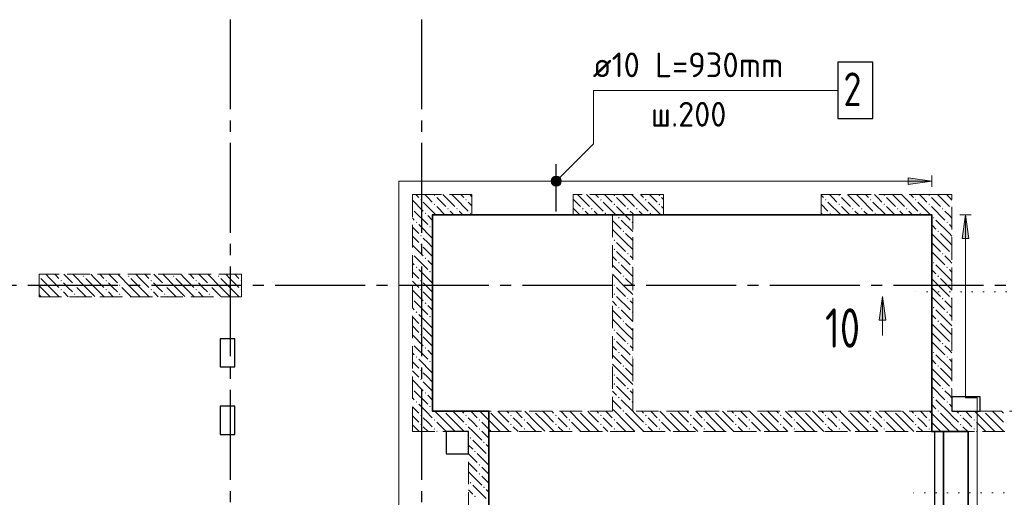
# Model space of a CAD drawing. Header units: millimetres. Extents: x 0 to 43617, y 0 to 59400.
# Tile 25 of 29: x 12752 to 21509, y 44364 to 48618. Entities that reach past the tile are written whole.
import ezdxf

# ---------------------------------------------------------------- set-up
doc = ezdxf.new("R2010")
doc.units = ezdxf.units.MM
for name, pattern in [('______2', [270, 200, -70]), ('______5', [1100, 800, -100, 100, -100]), ('______9', [100, 0, -100])]:
    doc.linetypes.add(name, pattern=pattern)
for name, color, linetype, lineweight in [('Standard', 7, 'Continuous', 25), ('ЖБ Балка Вышележаща', 7, 'Continuous', 25), ('ЖБ Пилон', 180, 'Continuous', 25), ('Обрамление П-обр. равн.', 7, 'Continuous', 25), ('Оси', 40, '______5', 18), ('Позиционная метка линия выноска', 7, 'Continuous', 13), ('Позиционная метка номер позиции', 7, 'Continuous', 13), ('Размерная выноска', 7, 'Continuous', 13), ('Сечения символ', 7, 'Continuous', 25)]:
    doc.layers.add(name, color=color, linetype=linetype, lineweight=lineweight)
for name, color, linetype, lineweight, true_color in [('ЖБ Балка Нижележащая', 7, '______2', 25, 0x8c8cff), ('ЖБ Перекрытие верхний уровень', 7, 'Continuous', 25, 0xe0e0ff), ('ЖБ Стена верхний уровень', 7, 'Continuous', 25, 0x006e00)]:
    doc.layers.add(name, color=color, linetype=linetype, lineweight=lineweight, true_color=true_color)
doc.styles.add('ISOCPEUR', font='txt')

msp = doc.modelspace()

# ---------------------------------------------------------------- hatches: boundary and pattern name
at = {"layer": 'ЖБ Пилон', "linetype": 'Continuous', "lineweight": 18, "transparency": 33554687}
for points in [[(12924, 46336.6), (12927.5, 46333.1), (12924, 46329.7)], [(13314.5, 46333.1), (13321, 46339.6), (13327.5, 46333.1), (13321, 46326.6)], [(13714.5, 46333.1), (13721, 46339.6), (13727.5, 46333.1), (13721, 46326.6)], [(14114.5, 46333.1), (14121, 46339.6), (14127.5, 46333.1), (14121, 46326.6)], [(14514.5, 46333.1), (14521, 46339.6), (14527.5, 46333.1), (14521, 46326.6)], [(13114.5, 46293.1), (13121, 46299.6), (13127.5, 46293.1), (13121, 46286.6)], [(13234.5, 46253.1), (13241, 46259.6), (13247.4, 46253.1), (13241, 46246.6)], [(13514.5, 46293.1), (13521, 46299.6), (13527.5, 46293.1), (13521, 46286.6)], [(13634.5, 46253.1), (13641, 46259.6), (13647.4, 46253.1), (13641, 46246.6)], [(13914.5, 46293.1), (13921, 46299.6), (13927.5, 46293.1), (13921, 46286.6)], [(14034.5, 46253.1), (14041, 46259.6), (14047.4, 46253.1), (14041, 46246.6)], [(14314.5, 46293.1), (14321, 46299.6), (14327.5, 46293.1), (14321, 46286.6)], [(14434.5, 46253.1), (14441, 46259.6), (14447.4, 46253.1), (14441, 46246.6)], [(14714.5, 46293.1), (14721, 46299.6), (14724, 46296.6), (14724, 46289.7), (14721, 46286.6)], [(13114.5, 46213.1), (13121, 46219.6), (13127.5, 46213.1), (13121, 46206.6)], [(13234.5, 46173.1), (13241, 46179.6), (13247.4, 46173.1), (13241, 46166.6)], [(13514.5, 46213.1), (13521, 46219.6), (13527.5, 46213.1), (13521, 46206.6)], [(13634.5, 46173.1), (13641, 46179.6), (13647.4, 46173.1), (13641, 46166.6)], [(13914.5, 46213.1), (13921, 46219.6), (13927.5, 46213.1), (13921, 46206.6)], [(14034.5, 46173.1), (14041, 46179.6), (14047.4, 46173.1), (14041, 46166.6)], [(14314.5, 46213.1), (14321, 46219.6), (14327.5, 46213.1), (14321, 46206.6)], [(14434.5, 46173.1), (14441, 46179.6), (14447.4, 46173.1), (14441, 46166.6)], [(14714.5, 46213.1), (14721, 46219.6), (14724, 46216.6), (14724, 46209.7), (14721, 46206.6)]]:
    msp.add_hatch(color=7, dxfattribs=at).paths.add_polyline_path(points, flags=16)
at = {"layer": 'ЖБ Стена верхний уровень', "linetype": 'Continuous', "lineweight": 18, "transparency": 33554687}
for points in [[(16434.5, 47053.1), (16440.9, 47059.6), (16447.4, 47053.1), (16440.9, 47046.6)], [(18034.5, 47053.1), (18040.9, 47059.6), (18047.4, 47053.1), (18040.9, 47046.6)], [(18434.5, 47053.1), (18440.9, 47059.6), (18447.4, 47053.1), (18440.9, 47046.6)], [(20034.5, 47053.1), (20040.9, 47059.6), (20047.4, 47053.1), (20040.9, 47046.6)], [(20434.5, 47053.1), (20440.9, 47059.6), (20447.4, 47053.1), (20440.9, 47046.6)], [(20834.5, 47053.1), (20840.9, 47059.6), (20847.4, 47053.1), (20840.9, 47046.6)], [(16314.5, 47013.1), (16321, 47019.6), (16327.5, 47013.1), (16321, 47006.6)], [(16434.5, 46973.1), (16440.9, 46979.6), (16447.4, 46973.1), (16440.9, 46966.6)], [(16714.5, 47013.1), (16721, 47019.6), (16727.5, 47013.1), (16721, 47006.6)], [(17914.5, 47013.1), (17921, 47019.6), (17927.5, 47013.1), (17921, 47006.6)], [(18034.5, 46973.1), (18040.9, 46979.6), (18047.4, 46973.1), (18040.9, 46966.6)], [(18314.5, 47013.1), (18321, 47019.6), (18327.4, 47013.1), (18321, 47006.6)], [(18434.5, 46973.1), (18440.9, 46979.6), (18447.4, 46973.1), (18440.9, 46966.6)], [(19914.5, 47013.1), (19921, 47019.6), (19927.4, 47013.1), (19921, 47006.6)], [(20034.5, 46973.1), (20040.9, 46979.6), (20047.4, 46973.1), (20040.9, 46966.6)], [(20314.5, 47013.1), (20321, 47019.6), (20327.4, 47013.1), (20321, 47006.6)], [(20434.5, 46973.1), (20440.9, 46979.6), (20447.4, 46973.1), (20440.9, 46966.6)], [(20714.5, 47013.1), (20721, 47019.6), (20727.4, 47013.1), (20721, 47006.6)], [(20834.5, 46973.1), (20840.9, 46979.6), (20847.4, 46973.1), (20840.9, 46966.6)], [(16244, 46936.6), (16247.4, 46933.1), (16244, 46929.7)], [(16354.4, 46893.1), (16360.9, 46899.6), (16367.4, 46893.1), (16360.9, 46886.6)], [(16554.4, 46933.1), (16560.9, 46939.6), (16567.4, 46933.1), (16560.9, 46926.6)], [(16634.5, 46933.1), (16640.9, 46939.6), (16647.4, 46933.1), (16640.9, 46926.6)], [(16754.4, 46893.1), (16760.9, 46899.6), (16767.4, 46893.1), (16760.9, 46886.6)], [(17754.4, 46933.1), (17760.9, 46939.6), (17767.4, 46933.1), (17760.9, 46926.6)], [(17834.5, 46933.1), (17840.9, 46939.6), (17847.4, 46933.1), (17840.9, 46926.6)], [(17954.4, 46893.1), (17960.9, 46899.6), (17967.4, 46893.1), (17960.9, 46886.6)], [(18074.5, 46853.1), (18081, 46859.6), (18087.5, 46853.1), (18081, 46846.6)], [(18154.4, 46933.1), (18160.9, 46939.6), (18167.4, 46933.1), (18160.9, 46926.6)], [(18234.5, 46933.1), (18240.9, 46939.6), (18247.4, 46933.1), (18240.9, 46926.6)], [(18354.4, 46893.1), (18360.9, 46899.6), (18367.4, 46893.1), (18360.9, 46886.6)], [(19954.4, 46893.1), (19960.9, 46899.6), (19967.4, 46893.1), (19960.9, 46886.6)], [(20154.4, 46933.1), (20160.9, 46939.6), (20167.4, 46933.1), (20160.9, 46926.6)], [(20234.5, 46933.1), (20240.9, 46939.6), (20247.4, 46933.1), (20240.9, 46926.6)], [(20354.4, 46893.1), (20360.9, 46899.6), (20367.4, 46893.1), (20360.9, 46886.6)], [(20554.4, 46933.1), (20560.9, 46939.6), (20567.4, 46933.1), (20560.9, 46926.6)], [(20634.5, 46933.1), (20640.9, 46939.6), (20647.4, 46933.1), (20640.9, 46926.6)], [(20754.4, 46893.1), (20760.9, 46899.6), (20767.4, 46893.1), (20760.9, 46886.6)], [(20874.5, 46853.1), (20881, 46859.6), (20887.5, 46853.1), (20881, 46846.6)], [(20954.4, 46933.1), (20960.9, 46939.6), (20967.4, 46933.1), (20960.9, 46926.6)], [(21034.5, 46933.1), (21040.9, 46939.6), (21044, 46936.6), (21044, 46929.7), (21040.9, 46926.6)], [(16274.5, 46813.1), (16281, 46819.6), (16287.5, 46813.1), (16281, 46806.6)], [(16394.5, 46773.1), (16401, 46779.6), (16407.5, 46773.1), (16401, 46766.6)], [(18194.5, 46813.1), (18201, 46819.6), (18204, 46816.6), (18204, 46809.7), (18201, 46806.6)], [(20994.5, 46813.1), (21001, 46819.6), (21007.5, 46813.1), (21001, 46806.6)], [(16314.5, 46693.1), (16321, 46699.6), (16327.5, 46693.1), (16321, 46686.6)], [(18114.5, 46733.1), (18121, 46739.6), (18127.5, 46733.1), (18121, 46726.6)], [(20914.5, 46733.1), (20921, 46739.6), (20927.4, 46733.1), (20921, 46726.6)], [(16314.5, 46613.1), (16321, 46619.6), (16327.5, 46613.1), (16321, 46606.6)], [(18034.5, 46653.1), (18040.9, 46659.6), (18047.4, 46653.1), (18040.9, 46646.6)], [(16244, 46536.6), (16247.4, 46533.1), (16244, 46529.7)], [(18034.5, 46573.1), (18040.9, 46579.6), (18047.4, 46573.1), (18040.9, 46566.6)], [(18154.4, 46533.1), (18160.9, 46539.6), (18167.4, 46533.1), (18160.9, 46526.6)], [(20954.4, 46533.1), (20960.9, 46539.6), (20967.4, 46533.1), (20960.9, 46526.6)], [(21034.5, 46533.1), (21040.9, 46539.6), (21044, 46536.6), (21044, 46529.7), (21040.9, 46526.6)], [(16274.5, 46413.1), (16281, 46419.6), (16287.5, 46413.1), (16281, 46406.6)], [(16354.4, 46493.1), (16360.9, 46499.6), (16367.4, 46493.1), (16360.9, 46486.6)], [(18074.5, 46453.1), (18081, 46459.6), (18087.5, 46453.1), (18081, 46446.6)], [(18194.5, 46413.1), (18201, 46419.6), (18204, 46416.6), (18204, 46409.7), (18201, 46406.6)], [(20874.5, 46453.1), (20881, 46459.6), (20887.5, 46453.1), (20881, 46446.6)], [(20994.5, 46413.1), (21001, 46419.6), (21007.5, 46413.1), (21001, 46406.6)], [(16394.5, 46373.1), (16401, 46379.6), (16407.5, 46373.1), (16401, 46366.6)], [(18114.5, 46333.1), (18121, 46339.6), (18127.5, 46333.1), (18121, 46326.6)], [(20914.5, 46333.1), (20921, 46339.6), (20927.4, 46333.1), (20921, 46326.6)], [(16314.5, 46293.1), (16321, 46299.6), (16327.5, 46293.1), (16321, 46286.6)], [(18034.5, 46253.1), (18040.9, 46259.6), (18047.4, 46253.1), (18040.9, 46246.6)], [(16314.5, 46213.1), (16321, 46219.6), (16327.5, 46213.1), (16321, 46206.6)], [(18034.5, 46173.1), (18040.9, 46179.6), (18047.4, 46173.1), (18040.9, 46166.6)], [(16244, 46136.6), (16247.4, 46133.1), (16244, 46129.7)], [(16354.4, 46093.1), (16360.9, 46099.6), (16367.4, 46093.1), (16360.9, 46086.6)], [(18154.4, 46133.1), (18160.9, 46139.6), (18167.4, 46133.1), (18160.9, 46126.6)], [(20954.4, 46133.1), (20960.9, 46139.6), (20967.4, 46133.1), (20960.9, 46126.6)], [(21034.5, 46133.1), (21040.9, 46139.6), (21044, 46136.6), (21044, 46129.7), (21040.9, 46126.6)], [(16274.5, 46013.1), (16281, 46019.6), (16287.5, 46013.1), (16281, 46006.6)], [(16394.5, 45973.1), (16401, 45979.6), (16407.5, 45973.1), (16401, 45966.6)], [(18074.5, 46053.1), (18081, 46059.6), (18087.5, 46053.1), (18081, 46046.6)], [(18194.5, 46013.1), (18201, 46019.6), (18204, 46016.6), (18204, 46009.7), (18201, 46006.6)], [(20874.5, 46053.1), (20881, 46059.6), (20887.5, 46053.1), (20881, 46046.6)], [(20994.5, 46013.1), (21001, 46019.6), (21007.5, 46013.1), (21001, 46006.6)], [(16314.5, 45893.1), (16321, 45899.6), (16327.5, 45893.1), (16321, 45886.6)], [(18114.5, 45933.1), (18121, 45939.6), (18127.5, 45933.1), (18121, 45926.6)], [(20914.5, 45933.1), (20921, 45939.6), (20927.4, 45933.1), (20921, 45926.6)], [(16314.5, 45813.1), (16321, 45819.6), (16327.5, 45813.1), (16321, 45806.6)], [(18034.5, 45853.1), (18040.9, 45859.6), (18047.4, 45853.1), (18040.9, 45846.6)], [(16244, 45736.6), (16247.4, 45733.1), (16244, 45729.7)], [(18034.5, 45773.1), (18040.9, 45779.6), (18047.4, 45773.1), (18040.9, 45766.6)], [(18154.4, 45733.1), (18160.9, 45739.6), (18167.4, 45733.1), (18160.9, 45726.6)], [(20954.4, 45733.1), (20960.9, 45739.6), (20967.4, 45733.1), (20960.9, 45726.6)], [(21034.5, 45733.1), (21040.9, 45739.6), (21044, 45736.6), (21044, 45729.7), (21040.9, 45726.6)], [(16354.4, 45693.1), (16360.9, 45699.6), (16367.4, 45693.1), (16360.9, 45686.6)], [(18074.5, 45653.1), (18081, 45659.6), (18087.5, 45653.1), (18081, 45646.6)], [(20874.5, 45653.1), (20881, 45659.6), (20887.5, 45653.1), (20881, 45646.6)], [(16274.5, 45613.1), (16281, 45619.6), (16287.5, 45613.1), (16281, 45606.6)], [(16394.5, 45573.1), (16401, 45579.6), (16407.5, 45573.1), (16401, 45566.6)], [(18194.5, 45613.1), (18201, 45619.6), (18204, 45616.6), (18204, 45609.7), (18201, 45606.6)], [(20994.5, 45613.1), (21001, 45619.6), (21007.5, 45613.1), (21001, 45606.6)], [(16314.5, 45493.1), (16321, 45499.6), (16327.5, 45493.1), (16321, 45486.6)], [(18034.5, 45453.1), (18040.9, 45459.6), (18047.4, 45453.1), (18040.9, 45446.6)], [(18114.5, 45533.1), (18121, 45539.6), (18127.5, 45533.1), (18121, 45526.6)], [(20914.5, 45533.1), (20921, 45539.6), (20927.4, 45533.1), (20921, 45526.6)], [(16314.5, 45413.1), (16321, 45419.6), (16327.5, 45413.1), (16321, 45406.6)], [(18034.5, 45373.1), (18040.9, 45379.6), (18047.4, 45373.1), (18040.9, 45366.6)], [(16244, 45336.6), (16247.4, 45333.1), (16244, 45329.7)], [(16354.4, 45293.1), (16360.9, 45299.6), (16367.4, 45293.1), (16360.9, 45286.6)], [(18154.4, 45333.1), (18160.9, 45339.6), (18167.4, 45333.1), (18160.9, 45326.6)], [(20954.4, 45333.1), (20960.9, 45339.6), (20967.4, 45333.1), (20960.9, 45326.6)], [(21034.5, 45333.1), (21040.9, 45339.6), (21044, 45336.6), (21044, 45329.7), (21040.9, 45326.6)], [(16274.5, 45213.1), (16281, 45219.6), (16287.5, 45213.1), (16281, 45206.6)], [(18074.5, 45253.1), (18081, 45259.6), (18087.5, 45253.1), (18081, 45246.6)], [(18194.5, 45213.1), (18201, 45219.6), (18204, 45216.6), (18204, 45209.7), (18201, 45206.6)], [(20874.5, 45253.1), (20881, 45259.6), (20887.5, 45253.1), (20881, 45246.6)], [(20994.5, 45213.1), (21001, 45219.6), (21007.5, 45213.1), (21001, 45206.6)], [(16394.5, 45173.1), (16401, 45179.6), (16407.5, 45173.1), (16401, 45166.6)], [(16524.3, 45130), (16521, 45126.6), (16517.6, 45130)], [(16924.3, 45130), (16921, 45126.6), (16917.6, 45130)], [(17324.3, 45130), (17321, 45126.6), (17317.6, 45130)], [(17724.3, 45130), (17721, 45126.6), (17717.6, 45130)], [(18114.5, 45133.1), (18121, 45139.6), (18127.5, 45133.1), (18124.3, 45130), (18117.6, 45130)], [(18124.3, 45130), (18121, 45126.6), (18117.6, 45130)], [(18524.3, 45130), (18521, 45126.6), (18517.6, 45130)], [(18924.3, 45130), (18921, 45126.6), (18917.6, 45130)], [(19324.3, 45130), (19321, 45126.6), (19317.6, 45130)], [(19724.3, 45130), (19721, 45126.6), (19717.6, 45130)], [(20124.3, 45130), (20121, 45126.6), (20117.6, 45130)], [(20524.3, 45130), (20521, 45126.6), (20517.6, 45130)], [(20914.5, 45133.1), (20921, 45139.6), (20927.4, 45133.1), (20921, 45126.6)], [(21324.3, 45130), (21321, 45126.6), (21317.6, 45130)], [(16314.5, 45093.1), (16321, 45099.6), (16327.5, 45093.1), (16321, 45086.6)], [(16314.5, 45013.1), (16321, 45019.6), (16327.5, 45013.1), (16321, 45006.6)], [(16434.5, 45053.1), (16440.9, 45059.6), (16447.4, 45053.1), (16440.9, 45046.6)], [(16714.5, 45093.1), (16721, 45099.6), (16727.5, 45093.1), (16721, 45086.6)], [(16714.5, 45013.1), (16721, 45019.6), (16727.5, 45013.1), (16721, 45006.6)], [(16834.5, 45053.1), (16840.9, 45059.6), (16847.4, 45053.1), (16840.9, 45046.6)], [(17114.5, 45093.1), (17121, 45099.6), (17127.5, 45093.1), (17121, 45086.6)], [(17114.5, 45013.1), (17121, 45019.6), (17127.5, 45013.1), (17121, 45006.6)], [(17234.5, 45053.1), (17240.9, 45059.6), (17247.4, 45053.1), (17240.9, 45046.6)], [(17514.5, 45093.1), (17521, 45099.6), (17527.5, 45093.1), (17521, 45086.6)], [(17514.5, 45013.1), (17521, 45019.6), (17527.5, 45013.1), (17521, 45006.6)], [(17634.5, 45053.1), (17640.9, 45059.6), (17647.4, 45053.1), (17640.9, 45046.6)], [(17914.5, 45093.1), (17921, 45099.6), (17927.5, 45093.1), (17921, 45086.6)], [(17914.5, 45013.1), (17921, 45019.6), (17927.5, 45013.1), (17921, 45006.6)], [(18034.5, 45053.1), (18040.9, 45059.6), (18047.4, 45053.1), (18040.9, 45046.6)], [(18314.5, 45093.1), (18321, 45099.6), (18327.4, 45093.1), (18321, 45086.6)], [(18314.5, 45013.1), (18321, 45019.6), (18327.4, 45013.1), (18321, 45006.6)], [(18434.5, 45053.1), (18440.9, 45059.6), (18447.4, 45053.1), (18440.9, 45046.6)], [(18714.5, 45093.1), (18721, 45099.6), (18727.4, 45093.1), (18721, 45086.6)], [(18714.5, 45013.1), (18721, 45019.6), (18727.4, 45013.1), (18721, 45006.6)], [(18834.5, 45053.1), (18840.9, 45059.6), (18847.4, 45053.1), (18840.9, 45046.6)], [(19114.5, 45093.1), (19121, 45099.6), (19127.4, 45093.1), (19121, 45086.6)], [(19114.5, 45013.1), (19121, 45019.6), (19127.4, 45013.1), (19121, 45006.6)], [(19234.5, 45053.1), (19240.9, 45059.6), (19247.4, 45053.1), (19240.9, 45046.6)], [(19514.5, 45093.1), (19521, 45099.6), (19527.4, 45093.1), (19521, 45086.6)], [(19514.5, 45013.1), (19521, 45019.6), (19527.4, 45013.1), (19521, 45006.6)], [(19634.5, 45053.1), (19640.9, 45059.6), (19647.4, 45053.1), (19640.9, 45046.6)], [(19914.5, 45093.1), (19921, 45099.6), (19927.4, 45093.1), (19921, 45086.6)], [(19914.5, 45013.1), (19921, 45019.6), (19927.4, 45013.1), (19921, 45006.6)], [(20034.5, 45053.1), (20040.9, 45059.6), (20047.4, 45053.1), (20040.9, 45046.6)], [(20314.5, 45093.1), (20321, 45099.6), (20327.4, 45093.1), (20321, 45086.6)], [(20314.5, 45013.1), (20321, 45019.6), (20327.4, 45013.1), (20321, 45006.6)], [(20434.5, 45053.1), (20440.9, 45059.6), (20447.4, 45053.1), (20440.9, 45046.6)], [(20714.5, 45093.1), (20721, 45099.6), (20727.4, 45093.1), (20721, 45086.6)], [(20714.5, 45013.1), (20721, 45019.6), (20727.4, 45013.1), (20721, 45006.6)], [(20834.5, 45053.1), (20840.9, 45059.6), (20847.4, 45053.1), (20840.9, 45046.6)], [(21114.5, 45093.1), (21121, 45099.6), (21127.4, 45093.1), (21121, 45086.6)], [(21114.5, 45013.1), (21121, 45019.6), (21127.4, 45013.1), (21121, 45006.6)], [(21234.5, 45053.1), (21240.9, 45059.6), (21247.4, 45053.1), (21240.9, 45046.6)], [(16434.5, 44973.1), (16440.9, 44979.6), (16447.4, 44973.1), (16440.9, 44966.6)], [(16834.5, 44973.1), (16840.9, 44979.6), (16847.4, 44973.1), (16840.9, 44966.6)], [(17234.5, 44973.1), (17240.9, 44979.6), (17247.4, 44973.1), (17240.9, 44966.6)], [(17634.5, 44973.1), (17640.9, 44979.6), (17647.4, 44973.1), (17640.9, 44966.6)], [(18034.5, 44973.1), (18040.9, 44979.6), (18047.4, 44973.1), (18040.9, 44966.6)], [(18434.5, 44973.1), (18440.9, 44979.6), (18447.4, 44973.1), (18440.9, 44966.6)], [(18834.5, 44973.1), (18840.9, 44979.6), (18847.4, 44973.1), (18840.9, 44966.6)], [(19234.5, 44973.1), (19240.9, 44979.6), (19247.4, 44973.1), (19240.9, 44966.6)], [(19634.5, 44973.1), (19640.9, 44979.6), (19647.4, 44973.1), (19640.9, 44966.6)], [(20034.5, 44973.1), (20040.9, 44979.6), (20047.4, 44973.1), (20040.9, 44966.6)], [(20434.5, 44973.1), (20440.9, 44979.6), (20447.4, 44973.1), (20440.9, 44966.6)], [(20834.5, 44973.1), (20840.9, 44979.6), (20847.4, 44973.1), (20840.9, 44966.6)], [(21234.5, 44973.1), (21240.9, 44979.6), (21247.4, 44973.1), (21240.9, 44966.6)], [(16754.4, 44893.1), (16760.9, 44899.6), (16767.4, 44893.1), (16760.9, 44886.6)], [(16874.5, 44853.1), (16881, 44859.6), (16887.5, 44853.1), (16881, 44846.6)], [(16794.5, 44773.1), (16801, 44779.6), (16807.5, 44773.1), (16801, 44766.6)], [(16914.5, 44733.1), (16921, 44739.6), (16924, 44736.6), (16924, 44729.7), (16921, 44726.6)], [(16834.5, 44653.1), (16840.9, 44659.6), (16847.4, 44653.1), (16840.9, 44646.6)], [(16834.5, 44573.1), (16840.9, 44579.6), (16847.4, 44573.1), (16840.9, 44566.6)], [(16754.4, 44493.1), (16760.9, 44499.6), (16767.4, 44493.1), (16760.9, 44486.6)], [(16874.5, 44453.1), (16881, 44459.6), (16887.5, 44453.1), (16881, 44446.6)], [(16794.5, 44373.1), (16801, 44379.6), (16807.5, 44373.1), (16801, 44366.6)]]:
    msp.add_hatch(color=7, dxfattribs=at).paths.add_polyline_path(points, flags=16)
at = {"layer": 'Позиционная метка линия выноска', "linetype": 'Continuous', "lineweight": 13, "transparency": 33554687}
msp.add_hatch(color=7, dxfattribs=at).paths.add_polyline_path([(20654, 47150), (20864, 47180), (20654, 47210)])
msp.add_hatch(color=7, dxfattribs=at).paths.add_polyline_path([(21134, 46670), (21164, 46880), (21194, 46670)], flags=16)
at = {"layer": 'Позиционная метка номер позиции', "linetype": 'Continuous', "lineweight": 13, "transparency": 33554687}
for points in [[(17480.7, 47191.5), (17555.8, 47148.2), (17492.2, 47211.8)], [(17492.2, 47211.8), (17567.3, 47168.6), (17512.5, 47223.3)], [(17492.2, 47211.8), (17555.8, 47148.2), (17567.3, 47168.6)], [(17512.5, 47223.3), (17567.3, 47168.6), (17567.3, 47191.5)], [(17512.5, 47223.3), (17567.3, 47191.5), (17535.5, 47223.3)], [(17535.5, 47223.3), (17567.3, 47191.5), (17555.8, 47211.8)], [(17480.7, 47168.6), (17535.5, 47136.7), (17480.7, 47191.5)], [(17480.7, 47191.5), (17535.5, 47136.7), (17555.8, 47148.2)], [(17512.5, 47136.7), (17480.7, 47168.6), (17492.2, 47148.2)], [(17480.7, 47168.6), (17512.5, 47136.7), (17535.5, 47136.7)]]:
    msp.add_hatch(color=7, dxfattribs=at).paths.add_polyline_path(points)
at = {"layer": 'Сечения символ', "linetype": 'Continuous', "lineweight": 13, "transparency": 33554687}
msp.add_hatch(color=7, dxfattribs=at).paths.add_polyline_path([(20396.1, 45941.6), (20426.1, 46151.6), (20456.1, 45941.6)], flags=16)

# ---------------------------------------------------------------- linework, layer by layer
at = {"layer": 'Standard', "color": 7, "linetype": 'Continuous', "lineweight": 25, "transparency": 33554687}
for p, q in [((16424, 46880), (16424, 45130)), ((20864, 46880), (16424, 46880)), ((20864, 44950), (20864, 46880)), ((14534, 45775), (14534, 45525)), ((14664, 45775), (14534, 45775)), ((14664, 45525), (14664, 45775)), ((14534, 45525), (14664, 45525)), ((21044, 45260), (21044, 45130)), ((21294, 45260), (21044, 45260)), ((21294, 45130), (21294, 45260)), ((14534, 45175), (14534, 44925)), ((14664, 45175), (14534, 45175)), ((14664, 44925), (14664, 45175)), ((16424, 45130), (16924, 45130)), ((16924, 45130), (16924, 43755)), ((21044, 45130), (21294, 45130)), ((16544, 44950), (16544, 44750)), ((16744, 44950), (16544, 44950)), ((16744, 44750), (16744, 44950)), ((20969, 44950), (20864, 44950)), ((20889, 44950), (20889, 42420)), ((20969, 42420), (20969, 44950)), ((20969, 44950), (21189, 44950)), ((21189, 44950), (20969, 44950)), ((21189, 44950), (21189, 42420)), ((21189, 42420), (21189, 44950)), ((14534, 44925), (14664, 44925)), ((16544, 44750), (16744, 44750))]:
    msp.add_line(p, q, dxfattribs=at)
at = {"layer": 'ЖБ Балка Вышележаща', "color": 7, "linetype": 'Continuous', "lineweight": 18, "transparency": 33554687}
for p, q in [((20969, 44950), (20889, 44950)), ((20889, 44950), (20889, 42420))]:
    msp.add_line(p, q, dxfattribs=at)
at = {"layer": 'ЖБ Балка Нижележащая', "color": 251, "linetype": '______2', "lineweight": 18, "true_color": 0x656565, "transparency": 33554687}
for p, q in [((21189, 44950), (20969, 44950)), ((21189, 42420), (21189, 44950))]:
    msp.add_line(p, q, dxfattribs=at)
at = {"layer": 'ЖБ Перекрытие верхний уровень', "color": 7, "linetype": 'Continuous', "lineweight": 18, "transparency": 33554687}
for p, q in [((20864, 46880), (16424, 46880)), ((16424, 46880), (16424, 45130)), ((20864, 45130), (20864, 46880)), ((14664, 45775), (14534, 45775)), ((14534, 45775), (14534, 45525)), ((14664, 45525), (14664, 45775)), ((14534, 45525), (14664, 45525)), ((21294, 45260), (21044, 45260)), ((21044, 45260), (21044, 45130)), ((21294, 45130), (21294, 45260)), ((14664, 45175), (14534, 45175)), ((14534, 45175), (14534, 44925)), ((14664, 44925), (14664, 45175)), ((16424, 45130), (16924, 45130)), ((16924, 45130), (16924, 44950)), ((20864, 44950), (20864, 45130)), ((21044, 45130), (21294, 45130)), ((16744, 44950), (16544, 44950)), ((16544, 44950), (16544, 44750)), ((16744, 44750), (16744, 44950)), ((16924, 44950), (16924, 43755)), ((20969, 44950), (20864, 44950)), ((20969, 42420), (20969, 44950)), ((14534, 44925), (14664, 44925)), ((16544, 44750), (16744, 44750))]:
    msp.add_line(p, q, dxfattribs=at)
at = {"layer": 'ЖБ Пилон', "color": 253, "linetype": '______2', "lineweight": 13, "true_color": 0xa0a0a0, "transparency": 33554687}
for p, q in [((14724, 46350), (12924, 46350)), ((12924, 46350), (12924, 46150)), ((14724, 46150), (14724, 46350)), ((12924, 46150), (14724, 46150))]:
    msp.add_line(p, q, dxfattribs=at)
at = {"layer": 'ЖБ Пилон', "color": 9, "linetype": 'Continuous', "lineweight": 18, "true_color": 0xc7c7c7, "transparency": 33554687}
for p, q in [((13021, 46313.1), (12984.1, 46350)), ((13064.1, 46350), (13101, 46313.1)), ((13144.1, 46350), (13221, 46273.1)), ((13341, 46233.1), (13224.1, 46350)), ((13421, 46313.1), (13384.1, 46350)), ((13464.1, 46350), (13501, 46313.1)), ((13544.1, 46350), (13621, 46273.1)), ((13741, 46233.1), (13624.1, 46350)), ((13821, 46313.1), (13784.1, 46350)), ((13864.1, 46350), (13901, 46313.1)), ((13944.1, 46350), (14021, 46273.1)), ((14141, 46233.1), (14024.1, 46350)), ((14221, 46313.1), (14184.1, 46350)), ((14264.1, 46350), (14301, 46313.1)), ((14344.1, 46350), (14421, 46273.1)), ((14541, 46233.1), (14424.1, 46350)), ((14621, 46313.1), (14584.1, 46350)), ((14664.1, 46350), (14701, 46313.1)), ((12941, 46233.1), (12924, 46250.1)), ((12941, 46313.1), (13021, 46233.1)), ((13021, 46313.1), (13101, 46233.1)), ((13181, 46233.1), (13141, 46273.1)), ((13341, 46313.1), (13421, 46233.1)), ((13421, 46313.1), (13501, 46233.1)), ((13581, 46233.1), (13541, 46273.1)), ((13741, 46313.1), (13821, 46233.1)), ((13821, 46313.1), (13901, 46233.1)), ((13981, 46233.1), (13941, 46273.1)), ((14141, 46313.1), (14221, 46233.1)), ((14221, 46313.1), (14301, 46233.1)), ((14381, 46233.1), (14341, 46273.1)), ((14541, 46313.1), (14621, 46233.1)), ((14621, 46313.1), (14701, 46233.1)), ((12924, 46170.1), (12941, 46153.1)), ((12941, 46233.1), (13021, 46153.1)), ((13021, 46233.1), (13104.1, 46150)), ((13141, 46193.1), (13184.1, 46150)), ((13221, 46193.1), (13181, 46233.1)), ((13260.9, 46233.1), (13341, 46153.1)), ((13341, 46233.1), (13421, 46153.1)), ((13421, 46233.1), (13504.1, 46150)), ((13541, 46193.1), (13584.1, 46150)), ((13621, 46193.1), (13581, 46233.1)), ((13660.9, 46233.1), (13741, 46153.1)), ((13741, 46233.1), (13821, 46153.1)), ((13821, 46233.1), (13904.1, 46150)), ((13941, 46193.1), (13984.1, 46150)), ((14021, 46193.1), (13981, 46233.1)), ((14060.9, 46233.1), (14141, 46153.1)), ((14141, 46233.1), (14221, 46153.1)), ((14221, 46233.1), (14304.1, 46150)), ((14341, 46193.1), (14384.1, 46150)), ((14421, 46193.1), (14381, 46233.1)), ((14460.9, 46233.1), (14541, 46153.1)), ((14541, 46233.1), (14621, 46153.1)), ((14621, 46233.1), (14704.1, 46150)), ((13260.9, 46153.1), (13264.1, 46150)), ((13660.9, 46153.1), (13664.1, 46150)), ((14060.9, 46153.1), (14064.1, 46150)), ((14460.9, 46153.1), (14464.1, 46150))]:
    msp.add_line(p, q, dxfattribs=at)
at = {"layer": 'ЖБ Стена верхний уровень', "color": 251, "linetype": '______2', "lineweight": 13, "true_color": 0x656565, "transparency": 33554687}
for p, q in [((16424, 47060), (16244, 47060)), ((16244, 47060), (16244, 45130)), ((16774, 47060), (16424, 47060)), ((16774, 47060), (16774, 46880)), ((17674, 46880), (17674, 47060)), ((18024, 47060), (17674, 47060)), ((18204, 47060), (18024, 47060)), ((18479, 47060), (18204, 47060)), ((18479, 47060), (18479, 46880)), ((19879, 46880), (19879, 47060)), ((20864, 47060), (19879, 47060)), ((21044, 47060), (20864, 47060)), ((21044, 45130), (21044, 47060)), ((16424, 45130), (16424, 46880)), ((16424, 46880), (16774, 46880)), ((17674, 46880), (18024, 46880)), ((18024, 46880), (18024, 45130)), ((18204, 46880), (18479, 46880)), ((18204, 45130), (18204, 46880)), ((19879, 46880), (20864, 46880)), ((20864, 46880), (20864, 45130)), ((16244, 45130), (16244, 44950)), ((18024, 45130), (16424, 45130)), ((20864, 45130), (18204, 45130)), ((22024, 45130), (21044, 45130)), ((16244, 44950), (16744, 44950)), ((16744, 44950), (16744, 42420)), ((16924, 44950), (18024, 44950)), ((16924, 42420), (16924, 44950)), ((18024, 44950), (20864, 44950)), ((20864, 44950), (21044, 44950)), ((21044, 44950), (22024, 44950))]:
    msp.add_line(p, q, dxfattribs=at)
at = {"layer": 'ЖБ Стена верхний уровень', "color": 9, "linetype": 'Continuous', "lineweight": 18, "true_color": 0xc7c7c7, "transparency": 33554687}
for p, q in [((16274.1, 47060), (16301, 47033.1)), ((16381, 47033.1), (16354.1, 47060)), ((16421, 46993.1), (16381, 47033.1)), ((16460.9, 47033.1), (16540.9, 46953.1)), ((16540.9, 47033.1), (16514.1, 47060)), ((16540.9, 47033.1), (16621, 46953.1)), ((16594.1, 47060), (16621, 47033.1)), ((16621, 47033.1), (16740.9, 46913.1)), ((16674.1, 47060), (16701, 47033.1)), ((16774, 47040.1), (16754.1, 47060)), ((17740.9, 47033.1), (17714.1, 47060)), ((17740.9, 47033.1), (17821, 46953.1)), ((17794.1, 47060), (17821, 47033.1)), ((17821, 47033.1), (17940.9, 46913.1)), ((17874.1, 47060), (17901, 47033.1)), ((17981, 47033.1), (17954.1, 47060)), ((18021, 46993.1), (17981, 47033.1)), ((18060.9, 47033.1), (18140.9, 46953.1)), ((18140.9, 47033.1), (18114.1, 47060)), ((18140.9, 47033.1), (18204, 46970.1)), ((18194.1, 47060), (18204, 47050.1)), ((18204, 47050.1), (18221, 47033.1)), ((18221, 47033.1), (18340.9, 46913.1)), ((18274.1, 47060), (18301, 47033.1)), ((18381, 47033.1), (18354.1, 47060)), ((18421, 46993.1), (18381, 47033.1)), ((18460.9, 47033.1), (18479, 47015.1)), ((19879, 47055.1), (19901, 47033.1)), ((19981, 47033.1), (19954.1, 47060)), ((20021, 46993.1), (19981, 47033.1)), ((20060.9, 47033.1), (20140.9, 46953.1)), ((20140.9, 47033.1), (20114.1, 47060)), ((20140.9, 47033.1), (20221, 46953.1)), ((20194.1, 47060), (20221, 47033.1)), ((20221, 47033.1), (20340.9, 46913.1)), ((20274.1, 47060), (20301, 47033.1)), ((20381, 47033.1), (20354.1, 47060)), ((20421, 46993.1), (20381, 47033.1)), ((20460.9, 47033.1), (20540.9, 46953.1)), ((20540.9, 47033.1), (20514.1, 47060)), ((20540.9, 47033.1), (20621, 46953.1)), ((20594.1, 47060), (20621, 47033.1)), ((20621, 47033.1), (20740.9, 46913.1)), ((20674.1, 47060), (20701, 47033.1)), ((20781, 47033.1), (20754.1, 47060)), ((20821, 46993.1), (20781, 47033.1)), ((20860.9, 47033.1), (20864, 47030.1)), ((20864, 47030.1), (20940.9, 46953.1)), ((20940.9, 47033.1), (20914.1, 47060)), ((20940.9, 47033.1), (21021, 46953.1)), ((20994.1, 47060), (21021, 47033.1)), ((21021, 47033.1), (21044, 47010.1)), ((16244, 47010.1), (16340.9, 46913.1)), ((16340.9, 46993.1), (16424, 46910.1)), ((16740.9, 46993.1), (16774, 46960.1)), ((17674, 47020.1), (17740.9, 46953.1)), ((17940.9, 46993.1), (18024, 46910.1)), ((18060.9, 46953.1), (18181, 46833.1)), ((18204, 46970.1), (18221, 46953.1)), ((18460.9, 46953.1), (18479, 46935.1)), ((19879, 46975.1), (19940.9, 46913.1)), ((19940.9, 46993.1), (20054.1, 46880)), ((20060.9, 46953.1), (20134.1, 46880)), ((20340.9, 46993.1), (20454.1, 46880)), ((20460.9, 46953.1), (20534.1, 46880)), ((20740.9, 46993.1), (20854.1, 46880)), ((20860.9, 46953.1), (20864, 46950.1)), ((20864, 46950.1), (20981, 46833.1)), ((16260.9, 46913.1), (16381, 46793.1)), ((16381, 46873.1), (16424, 46830.1)), ((17674, 46940.1), (17734.1, 46880)), ((17814.1, 46880), (17781, 46913.1)), ((17860.9, 46913.1), (17894.1, 46880)), ((18024, 46910.1), (18060.9, 46873.1)), ((18204, 46890.1), (18181, 46913.1)), ((19879, 46895.1), (19894.1, 46880)), ((20214.1, 46880), (20181, 46913.1)), ((20260.9, 46913.1), (20294.1, 46880)), ((20614.1, 46880), (20581, 46913.1)), ((20660.9, 46913.1), (20694.1, 46880)), ((21021, 46873.1), (20981, 46913.1)), ((21044, 46850.1), (21021, 46873.1)), ((16260.9, 46833.1), (16244, 46850.1)), ((16244, 46770.1), (16301, 46713.1)), ((16301, 46793.1), (16421, 46673.1)), ((18024, 46830.1), (18101, 46753.1)), ((18204, 46730.1), (18101, 46833.1)), ((20864, 46790.1), (20901, 46753.1)), ((21021, 46713.1), (20901, 46833.1)), ((21021, 46793.1), (21044, 46770.1)), ((16244, 46690.1), (16301, 46633.1)), ((16424, 46750.1), (16421, 46753.1)), ((18140.9, 46633.1), (18024, 46750.1)), ((18140.9, 46713.1), (18204, 46650.1)), ((20940.9, 46633.1), (20864, 46710.1)), ((20940.9, 46713.1), (21021, 46633.1)), ((21021, 46713.1), (21044, 46690.1)), ((16244, 46610.1), (16340.9, 46513.1)), ((16381, 46633.1), (16340.9, 46673.1)), ((16340.9, 46593.1), (16424, 46510.1)), ((16421, 46593.1), (16381, 46633.1)), ((18060.9, 46633.1), (18140.9, 46553.1)), ((18140.9, 46633.1), (18204, 46570.1)), ((20864, 46630.1), (20940.9, 46553.1)), ((20940.9, 46633.1), (21021, 46553.1)), ((21021, 46633.1), (21044, 46610.1)), ((16260.9, 46513.1), (16381, 46393.1)), ((18024, 46510.1), (18060.9, 46473.1)), ((18060.9, 46553.1), (18181, 46433.1)), ((18204, 46490.1), (18181, 46513.1)), ((20864, 46550.1), (20981, 46433.1)), ((21021, 46473.1), (20981, 46513.1)), ((16260.9, 46433.1), (16244, 46450.1)), ((16381, 46473.1), (16424, 46430.1)), ((18024, 46430.1), (18101, 46353.1)), ((18204, 46330.1), (18101, 46433.1)), ((21021, 46313.1), (20901, 46433.1)), ((21044, 46450.1), (21021, 46473.1)), ((16244, 46370.1), (16301, 46313.1)), ((16301, 46393.1), (16421, 46273.1)), ((16424, 46350.1), (16421, 46353.1)), ((18140.9, 46233.1), (18024, 46350.1)), ((20864, 46390.1), (20901, 46353.1)), ((21021, 46393.1), (21044, 46370.1)), ((16244, 46290.1), (16301, 46233.1)), ((16381, 46233.1), (16340.9, 46273.1)), ((18140.9, 46313.1), (18204, 46250.1)), ((20940.9, 46233.1), (20864, 46310.1)), ((20940.9, 46313.1), (21021, 46233.1)), ((21021, 46313.1), (21044, 46290.1)), ((16244, 46210.1), (16340.9, 46113.1)), ((16340.9, 46193.1), (16424, 46110.1)), ((16421, 46193.1), (16381, 46233.1)), ((18060.9, 46233.1), (18140.9, 46153.1)), ((18140.9, 46233.1), (18204, 46170.1)), ((20864, 46230.1), (20940.9, 46153.1)), ((20940.9, 46233.1), (21021, 46153.1)), ((21021, 46233.1), (21044, 46210.1)), ((16260.9, 46113.1), (16381, 45993.1)), ((16381, 46073.1), (16424, 46030.1)), ((18024, 46110.1), (18060.9, 46073.1)), ((18060.9, 46153.1), (18181, 46033.1)), ((18204, 46090.1), (18181, 46113.1)), ((20864, 46150.1), (20981, 46033.1)), ((21021, 46073.1), (20981, 46113.1)), ((21044, 46050.1), (21021, 46073.1)), ((16260.9, 46033.1), (16244, 46050.1)), ((16301, 45993.1), (16421, 45873.1)), ((18024, 46030.1), (18101, 45953.1)), ((18204, 45930.1), (18101, 46033.1)), ((20864, 45990.1), (20901, 45953.1)), ((21021, 45913.1), (20901, 46033.1)), ((21021, 45993.1), (21044, 45970.1)), ((16244, 45970.1), (16301, 45913.1)), ((16424, 45950.1), (16421, 45953.1)), ((18140.9, 45833.1), (18024, 45950.1)), ((18140.9, 45913.1), (18204, 45850.1)), ((20940.9, 45833.1), (20864, 45910.1)), ((20940.9, 45913.1), (21021, 45833.1)), ((21021, 45913.1), (21044, 45890.1)), ((16244, 45890.1), (16301, 45833.1)), ((16244, 45810.1), (16340.9, 45713.1)), ((16381, 45833.1), (16340.9, 45873.1)), ((16421, 45793.1), (16381, 45833.1)), ((18060.9, 45833.1), (18140.9, 45753.1)), ((18140.9, 45833.1), (18204, 45770.1)), ((20864, 45830.1), (20940.9, 45753.1)), ((20940.9, 45833.1), (21021, 45753.1)), ((21021, 45833.1), (21044, 45810.1)), ((16340.9, 45793.1), (16424, 45710.1)), ((18060.9, 45753.1), (18181, 45633.1)), ((20864, 45750.1), (20981, 45633.1)), ((16260.9, 45633.1), (16244, 45650.1)), ((16260.9, 45713.1), (16381, 45593.1)), ((16381, 45673.1), (16424, 45630.1)), ((18024, 45710.1), (18060.9, 45673.1)), ((18024, 45630.1), (18101, 45553.1)), ((18204, 45530.1), (18101, 45633.1)), ((18204, 45690.1), (18181, 45713.1)), ((21021, 45513.1), (20901, 45633.1)), ((21021, 45673.1), (20981, 45713.1)), ((21044, 45650.1), (21021, 45673.1)), ((16244, 45570.1), (16301, 45513.1)), ((16301, 45593.1), (16421, 45473.1)), ((16424, 45550.1), (16421, 45553.1)), ((18140.9, 45433.1), (18024, 45550.1)), ((20864, 45590.1), (20901, 45553.1)), ((21021, 45593.1), (21044, 45570.1)), ((16244, 45490.1), (16301, 45433.1)), ((16381, 45433.1), (16340.9, 45473.1)), ((18140.9, 45513.1), (18204, 45450.1)), ((20940.9, 45433.1), (20864, 45510.1)), ((20940.9, 45513.1), (21021, 45433.1)), ((21021, 45513.1), (21044, 45490.1)), ((16244, 45410.1), (16340.9, 45313.1)), ((16340.9, 45393.1), (16424, 45310.1)), ((16421, 45393.1), (16381, 45433.1)), ((18060.9, 45433.1), (18140.9, 45353.1)), ((18140.9, 45433.1), (18204, 45370.1)), ((20864, 45430.1), (20940.9, 45353.1)), ((20940.9, 45433.1), (21021, 45353.1)), ((21021, 45433.1), (21044, 45410.1)), ((16260.9, 45313.1), (16381, 45193.1)), ((18024, 45310.1), (18060.9, 45273.1)), ((18060.9, 45353.1), (18181, 45233.1)), ((18204, 45290.1), (18181, 45313.1)), ((20864, 45350.1), (20981, 45233.1)), ((21021, 45273.1), (20981, 45313.1)), ((16260.9, 45233.1), (16244, 45250.1)), ((16301, 45193.1), (16364.1, 45130)), ((16381, 45273.1), (16424, 45230.1)), ((18024, 45230.1), (18101, 45153.1)), ((18204, 45130.1), (18101, 45233.1)), ((20864, 45190.1), (20901, 45153.1)), ((21021, 45113.1), (20901, 45233.1)), ((21044, 45250.1), (21021, 45273.1)), ((21021, 45193.1), (21044, 45170.1)), ((16244, 45170.1), (16284.1, 45130)), ((16284.1, 45130), (16301, 45113.1)), ((16364.1, 45130), (16421, 45073.1)), ((16424, 45150.1), (16421, 45153.1)), ((16540.9, 45033.1), (16444.1, 45130)), ((16540.9, 45113.1), (16621, 45033.1)), ((16621, 45113.1), (16604.1, 45130)), ((16621, 45113.1), (16701, 45033.1)), ((16684.1, 45130), (16701, 45113.1)), ((16764.1, 45130), (16821, 45073.1)), ((16940.9, 45033.1), (16844.1, 45130)), ((16940.9, 45113.1), (17021, 45033.1)), ((17021, 45113.1), (17004.1, 45130)), ((17021, 45113.1), (17101, 45033.1)), ((17084.1, 45130), (17101, 45113.1)), ((17164.1, 45130), (17221, 45073.1)), ((17340.9, 45033.1), (17244.1, 45130)), ((17340.9, 45113.1), (17421, 45033.1)), ((17421, 45113.1), (17404.1, 45130)), ((17421, 45113.1), (17501, 45033.1)), ((17484.1, 45130), (17501, 45113.1)), ((17564.1, 45130), (17621, 45073.1)), ((17740.9, 45033.1), (17644.1, 45130)), ((17740.9, 45113.1), (17821, 45033.1)), ((17821, 45113.1), (17804.1, 45130)), ((17821, 45113.1), (17901, 45033.1)), ((17884.1, 45130), (17901, 45113.1)), ((17964.1, 45130), (18021, 45073.1)), ((18044.1, 45130), (18024, 45150.1)), ((18140.9, 45033.1), (18044.1, 45130)), ((18140.9, 45113.1), (18221, 45033.1)), ((18221, 45113.1), (18204.1, 45130)), ((18221, 45113.1), (18301, 45033.1)), ((18284.1, 45130), (18301, 45113.1)), ((18364.1, 45130), (18421, 45073.1)), ((18540.9, 45033.1), (18444.1, 45130)), ((18540.9, 45113.1), (18621, 45033.1)), ((18621, 45113.1), (18604.1, 45130)), ((18621, 45113.1), (18701, 45033.1)), ((18684.1, 45130), (18701, 45113.1)), ((18764.1, 45130), (18821, 45073.1)), ((18940.9, 45033.1), (18844.1, 45130)), ((18940.9, 45113.1), (19021, 45033.1)), ((19021, 45113.1), (19004.1, 45130)), ((19021, 45113.1), (19101, 45033.1)), ((19084.1, 45130), (19101, 45113.1)), ((19164.1, 45130), (19221, 45073.1)), ((19340.9, 45033.1), (19244.1, 45130)), ((19340.9, 45113.1), (19421, 45033.1)), ((19421, 45113.1), (19404.1, 45130)), ((19421, 45113.1), (19501, 45033.1)), ((19484.1, 45130), (19501, 45113.1)), ((19564.1, 45130), (19621, 45073.1)), ((19740.9, 45033.1), (19644.1, 45130)), ((19740.9, 45113.1), (19821, 45033.1)), ((19821, 45113.1), (19804.1, 45130)), ((19821, 45113.1), (19901, 45033.1)), ((19884.1, 45130), (19901, 45113.1)), ((19964.1, 45130), (20021, 45073.1)), ((20140.9, 45033.1), (20044.1, 45130)), ((20140.9, 45113.1), (20221, 45033.1)), ((20221, 45113.1), (20204.1, 45130)), ((20221, 45113.1), (20301, 45033.1)), ((20284.1, 45130), (20301, 45113.1)), ((20364.1, 45130), (20421, 45073.1)), ((20540.9, 45033.1), (20444.1, 45130)), ((20540.9, 45113.1), (20621, 45033.1)), ((20621, 45113.1), (20604.1, 45130)), ((20621, 45113.1), (20701, 45033.1)), ((20684.1, 45130), (20701, 45113.1)), ((20764.1, 45130), (20821, 45073.1)), ((20864, 45110.1), (20844.1, 45130)), ((20940.9, 45033.1), (20864, 45110.1)), ((20940.9, 45113.1), (21021, 45033.1)), ((21021, 45113.1), (21044, 45090.1)), ((21084.1, 45130), (21101, 45113.1)), ((21164.1, 45130), (21221, 45073.1)), ((21340.9, 45033.1), (21244.1, 45130)), ((21340.9, 45113.1), (21421, 45033.1)), ((21421, 45113.1), (21404.1, 45130)), ((21421, 45113.1), (21501, 45033.1)), ((21484.1, 45130), (21501, 45113.1)), ((16244, 45090.1), (16301, 45033.1)), ((16381, 45033.1), (16340.9, 45073.1)), ((16421, 44993.1), (16381, 45033.1)), ((16460.9, 45033.1), (16540.9, 44953.1)), ((16540.9, 45033.1), (16621, 44953.1)), ((16621, 45033.1), (16704.1, 44950)), ((16781, 45033.1), (16740.9, 45073.1)), ((16821, 44993.1), (16781, 45033.1)), ((16860.9, 45033.1), (16940.9, 44953.1)), ((16940.9, 45033.1), (17021, 44953.1)), ((17021, 45033.1), (17104.1, 44950)), ((17181, 45033.1), (17140.9, 45073.1)), ((17221, 44993.1), (17181, 45033.1)), ((17260.9, 45033.1), (17340.9, 44953.1)), ((17340.9, 45033.1), (17421, 44953.1)), ((17421, 45033.1), (17504.1, 44950)), ((17581, 45033.1), (17540.9, 45073.1)), ((17621, 44993.1), (17581, 45033.1)), ((17660.9, 45033.1), (17740.9, 44953.1)), ((17740.9, 45033.1), (17821, 44953.1)), ((17821, 45033.1), (17904.1, 44950)), ((17981, 45033.1), (17940.9, 45073.1)), ((18021, 44993.1), (17981, 45033.1)), ((18060.9, 45033.1), (18140.9, 44953.1)), ((18140.9, 45033.1), (18221, 44953.1)), ((18221, 45033.1), (18304.1, 44950)), ((18381, 45033.1), (18340.9, 45073.1)), ((18421, 44993.1), (18381, 45033.1)), ((18460.9, 45033.1), (18540.9, 44953.1)), ((18540.9, 45033.1), (18621, 44953.1)), ((18621, 45033.1), (18704.1, 44950)), ((18781, 45033.1), (18740.9, 45073.1)), ((18821, 44993.1), (18781, 45033.1)), ((18860.9, 45033.1), (18940.9, 44953.1)), ((18940.9, 45033.1), (19021, 44953.1)), ((19021, 45033.1), (19104.1, 44950)), ((19181, 45033.1), (19140.9, 45073.1)), ((19221, 44993.1), (19181, 45033.1)), ((19260.9, 45033.1), (19340.9, 44953.1)), ((19340.9, 45033.1), (19421, 44953.1)), ((19421, 45033.1), (19504.1, 44950)), ((19581, 45033.1), (19540.9, 45073.1)), ((19621, 44993.1), (19581, 45033.1)), ((19660.9, 45033.1), (19740.9, 44953.1)), ((19740.9, 45033.1), (19821, 44953.1)), ((19821, 45033.1), (19904.1, 44950)), ((19981, 45033.1), (19940.9, 45073.1)), ((20021, 44993.1), (19981, 45033.1)), ((20060.9, 45033.1), (20140.9, 44953.1)), ((20140.9, 45033.1), (20221, 44953.1)), ((20221, 45033.1), (20304.1, 44950)), ((20381, 45033.1), (20340.9, 45073.1)), ((20421, 44993.1), (20381, 45033.1)), ((20460.9, 45033.1), (20540.9, 44953.1)), ((20540.9, 45033.1), (20621, 44953.1)), ((20621, 45033.1), (20704.1, 44950)), ((20781, 45033.1), (20740.9, 45073.1)), ((20821, 44993.1), (20781, 45033.1)), ((20860.9, 45033.1), (20864, 45030.1)), ((20864, 45030.1), (20940.9, 44953.1)), ((20940.9, 45033.1), (21021, 44953.1)), ((21021, 45033.1), (21044, 45010.1)), ((21044, 45090.1), (21101, 45033.1)), ((21181, 45033.1), (21140.9, 45073.1)), ((21221, 44993.1), (21181, 45033.1)), ((21260.9, 45033.1), (21340.9, 44953.1)), ((21340.9, 45033.1), (21421, 44953.1)), ((21421, 45033.1), (21504.1, 44950)), ((16244, 45010.1), (16304.1, 44950)), ((16340.9, 44993.1), (16384.1, 44950)), ((16460.9, 44953.1), (16464.1, 44950)), ((16740.9, 44993.1), (16784.1, 44950)), ((16784.1, 44950), (16860.9, 44873.1)), ((16860.9, 44953.1), (16864.1, 44950)), ((16864.1, 44950), (16924, 44890.1)), ((17140.9, 44993.1), (17184.1, 44950)), ((17260.9, 44953.1), (17264.1, 44950)), ((17540.9, 44993.1), (17584.1, 44950)), ((17660.9, 44953.1), (17664.1, 44950)), ((17940.9, 44993.1), (17984.1, 44950)), ((18060.9, 44953.1), (18064.1, 44950)), ((18340.9, 44993.1), (18384.1, 44950)), ((18460.9, 44953.1), (18464.1, 44950)), ((18740.9, 44993.1), (18784.1, 44950)), ((18860.9, 44953.1), (18864.1, 44950)), ((19140.9, 44993.1), (19184.1, 44950)), ((19260.9, 44953.1), (19264.1, 44950)), ((19540.9, 44993.1), (19584.1, 44950)), ((19660.9, 44953.1), (19664.1, 44950)), ((19940.9, 44993.1), (19984.1, 44950)), ((20060.9, 44953.1), (20064.1, 44950)), ((20340.9, 44993.1), (20384.1, 44950)), ((20460.9, 44953.1), (20464.1, 44950)), ((20740.9, 44993.1), (20784.1, 44950)), ((20860.9, 44953.1), (20864, 44950.1)), ((20864, 44950.1), (20864.1, 44950)), ((21044, 45010.1), (21104.1, 44950)), ((21140.9, 44993.1), (21184.1, 44950)), ((21260.9, 44953.1), (21264.1, 44950)), ((16781, 44873.1), (16901, 44753.1)), ((16744, 44830.1), (16781, 44793.1)), ((16924, 44650.1), (16821, 44753.1)), ((16924, 44810.1), (16901, 44833.1)), ((16744, 44750.1), (16821, 44673.1)), ((16781, 44633.1), (16744, 44670.1)), ((16744, 44590.1), (16860.9, 44473.1)), ((16821, 44593.1), (16781, 44633.1)), ((16860.9, 44633.1), (16924, 44570.1)), ((16860.9, 44553.1), (16924, 44490.1)), ((16744, 44430.1), (16781, 44393.1)), ((16781, 44473.1), (16901, 44353.1)), ((16924, 44410.1), (16901, 44433.1))]:
    msp.add_line(p, q, dxfattribs=at)
for points in [[(16460.9, 46953.1), (16534.1, 46880), (16534.1, 46880)], [(18340.9, 46993.1), (18454.1, 46880), (18454.1, 46880)], [(16424, 46910.1), (16454.1, 46880), (16454.1, 46880)], [(16614.1, 46880), (16614.1, 46880), (16581, 46913.1)], [(16660.9, 46913.1), (16694.1, 46880), (16694.1, 46880)], [(18214.1, 46880), (18214.1, 46880), (18204, 46890.1)], [(18260.9, 46913.1), (18294.1, 46880), (18294.1, 46880)]]:
    msp.add_lwpolyline(points, dxfattribs=at)
at = {"layer": 'Обрамление П-обр. равн.', "color": 7, "linetype": 'Continuous', "lineweight": 25, "transparency": 33554687}
msp.add_line((17524, 46910), (17524, 47330), dxfattribs=at)
msp.add_lwpolyline([(20028.6, 47737.8), (20338.6, 47737.8), (20338.6, 48237.8), (20028.6, 48237.8), (20028.6, 47737.8)], dxfattribs=at)
at = {"layer": 'Оси', "color": 8, "linetype": '______5', "lineweight": -3, "transparency": 33554687}
for p, q in [((14624, 57420), (14624, 7100)), ((16324, 57420), (16324, 7100)), ((26824, 46250), (4600, 46250))]:
    msp.add_line(p, q, dxfattribs=at)
at = {"layer": 'Позиционная метка линия выноска', "color": 251, "linetype": 'Continuous', "lineweight": 13, "true_color": 0x494949, "transparency": 33554687}
for p, q in [((20864, 47180), (20654, 47210)), ((20654, 47210), (20654, 47150)), ((20864, 47230), (20864, 47130)), ((20654, 47180), (20639, 47180)), ((20654, 47150), (20864, 47180)), ((20864, 47180), (20864, 47180)), ((20864, 47180), (20864, 47180)), ((20864, 47180), (20864, 47180)), ((21214, 46880), (21114, 46880)), ((21134, 46670), (21164, 46880)), ((21164, 46880), (21164, 46880)), ((21164, 46880), (21164, 46880)), ((21164, 46880), (21164, 46880)), ((21164, 46880), (21194, 46670)), ((21194, 46670), (21134, 46670)), ((21164, 46670), (21164, 46655))]:
    msp.add_line(p, q, dxfattribs=at)
msp.add_lwpolyline([(21164, 46880), (21164, 45250), (21269, 45250), (21269, 42120), (18754, 42120), (18754, 41370), (17784, 41370), (17784, 42120), (15944, 42120), (15944, 43520), (16124, 43520), (16124, 47180), (20864, 47180)], dxfattribs=at)
at = {"layer": 'Позиционная метка номер позиции', "color": 7, "linetype": 'Continuous', "lineweight": 13, "transparency": 33554687}
for p, q in [((17492.2, 47211.8), (17492.2, 47211.8)), ((17555.8, 47211.8), (17555.8, 47211.8)), ((17492.2, 47148.2), (17492.2, 47148.2)), ((17555.8, 47148.2), (17555.8, 47148.2))]:
    msp.add_line(p, q, dxfattribs=at)
msp.add_lwpolyline([(17524, 47180), (17856.3, 47512.4), (17856.3, 47987.8), (20028.6, 47987.8)], dxfattribs=at)
msp.add_circle((17524, 47180), 45, dxfattribs=at)
at = {"layer": 'Размерная выноска', "color": 7, "linetype": 'Continuous', "lineweight": 35, "transparency": 33554687}
msp.add_lwpolyline([(16924, 42420), (20969, 42420), (20969, 44950), (20864, 44950), (20864, 46880), (16424, 46880), (16424, 45130), (16924, 45130), (16924, 42420)], dxfattribs=at)
at = {"layer": 'Сечения символ', "color": 7, "linetype": '______9', "lineweight": 13, "transparency": 33554687}
for p, q in [((23326.4, 46193.4), (20649.1, 46193.4)), ((23305.7, 44403.4), (20628.3, 44403.4))]:
    msp.add_line(p, q, dxfattribs=at)
at = {"layer": 'Сечения символ', "color": 7, "linetype": 'Continuous', "lineweight": 13, "transparency": 33554687}
for p, q in [((20396.1, 45941.6), (20426.1, 46151.6)), ((20426.1, 46151.6), (20426.1, 45804.1)), ((20426.1, 46151.6), (20426.1, 46151.6)), ((20426.1, 46151.6), (20426.1, 46151.6)), ((20426.1, 46151.6), (20426.1, 46151.6)), ((20426.1, 46151.6), (20456.1, 45941.6)), ((20456.1, 45941.6), (20396.1, 45941.6)), ((20426.1, 45941.6), (20426.1, 45926.6))]:
    msp.add_line(p, q, dxfattribs=at)

# ---------------------------------------------------------------- texts
at = {"layer": 'Обрамление П-обр. равн.', "color": 7, "linetype": 'Continuous', "lineweight": 13, "transparency": 33554687, "attachment_point": 7, "style": 'ISOCPEUR'}
for s, insert, char_height, width in [('\\W0.96;ø10 L=930mm ', (17848.6, 48105.1), 220, 1996.291), ('\\W0.78;2', (20078.6, 47847.8), 300, 326.416), ('\\W0.95;ш.200 ', (18365.6, 47665.1), 220, 962.122)]:
    msp.add_mtext(s, dxfattribs=dict(at, insert=insert, char_height=char_height, width=width))
at = {"layer": 'Сечения символ', "color": 7, "linetype": 'Continuous', "lineweight": 35, "transparency": 33554687, "insert": (19914.9, 45696.6), "char_height": 350, "width": 551.003, "attachment_point": 7, "style": 'ISOCPEUR'}
msp.add_mtext('\\W0.75;10', dxfattribs=at)

doc.saveas('drawing.dxf')
